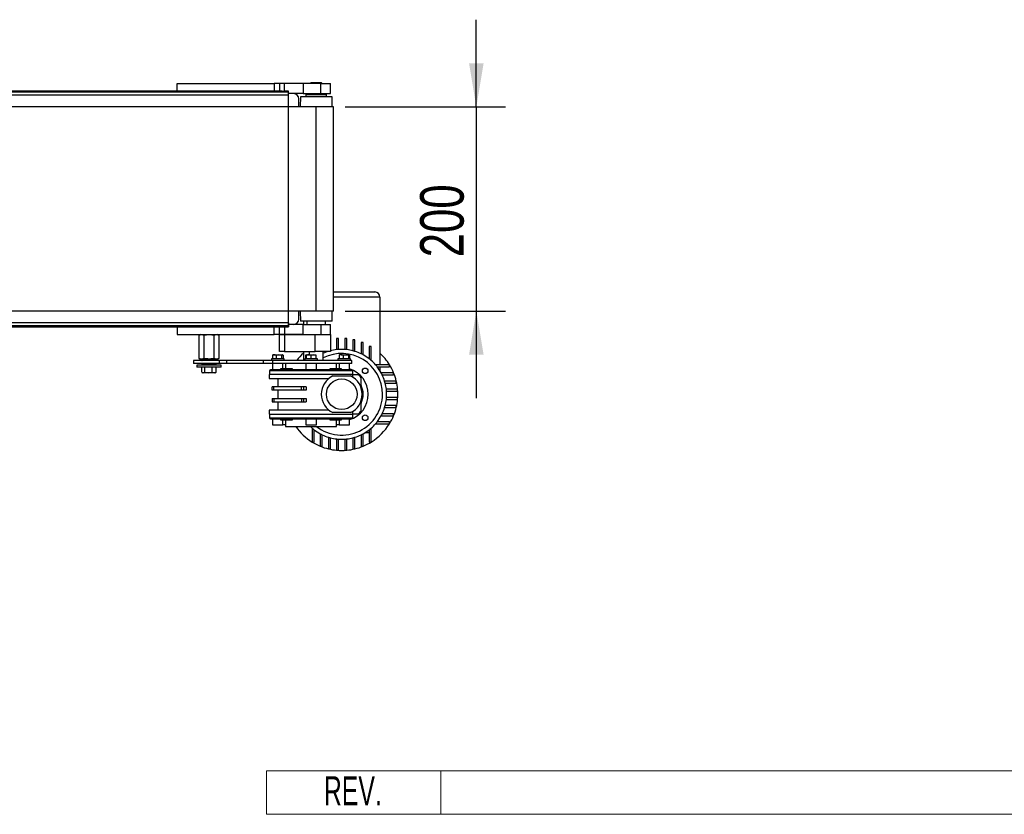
# Model space of a CAD drawing. Header units: millimetres. Extents: x 0 to 420, y 0 to 297.
# Tile 5 of 7: x 198 to 266, y 66 to 121. Entities that reach past the tile are written whole.
import ezdxf
from ezdxf.enums import TextEntityAlignment as Align

# ---------------------------------------------------------------- set-up
doc = ezdxf.new("R2010")
doc.units = ezdxf.units.MM
doc.layers.add('CARTIGLIO', color=140, linetype='Continuous')
doc.layers.add('QUOTE', color=174, linetype='Continuous')
doc.styles.add('SLDTEXTSTYLE0', font='TXT', dxfattribs={"width": 0.638298})
doc.styles.add('SLDTEXTSTYLE3', font='TXT', dxfattribs={"width": 0.75})
doc.dimstyles.new('SLDDIMSTYLE0', dxfattribs={"dimtxt": 3, "dimasz": 3, "dimexe": 0, "dimexo": 0.0625, "dimgap": 0.75, "dimtad": 1, "dimlfac": 14.231976, "dimrnd": 1e-09, "dimzin": 12, "dimdsep": 46, "dimtxsty": 'SLDTEXTSTYLE3', "dimsah": 1, "dimcen": 0.09, "dimadec": 0, "dimazin": 3, "dimtfac": 1, "dimtdec": 3, "dimtmove": 0, "dimatfit": 0, "dimfxl": 0, "dimfrac": 2, "dimtolj": 1, "dimtzin": 12, "dimarcsym": 0})

# ---------------------------------------------------------------- blocks, each defined once
blk = doc.blocks.new('SW_NOTE_0_27')
at = {"layer": 'CARTIGLIO', "color": 0, "insert": (2.34, 2.578), "char_height": 2, "attachment_point": 2, "style": 'SLDTEXTSTYLE0'}
blk.add_mtext('REV.', dxfattribs=at)
blk = doc.blocks.new('Cartiglio ALUSIC')
at = {"color": 161, "linetype": 'Continuous', "lineweight": 18}
for p, q in [((113.971, 150.999), (113.971, 153.999)), ((113.971, 153.999), (313.621, 153.999)), ((125.971, 153.999), (125.971, 150.999)), ((113.971, 150.999), (313.621, 150.999))]:
    blk.add_line(p, q, dxfattribs=at)
at = {"layer": 'CARTIGLIO', "color": 140}
blk.add_blockref('SW_NOTE_0_27', (117.568, 151.037), dxfattribs=at)
at = {"layer": 'CARTIGLIO', "color": 140, "style": 'SLDTEXTSTYLE0', "width": 0.638298}
for tag, height, p in [('AUTOATTR1', 3.5, (223.449, 133.7)), ('AUTOATTR2', 3.5, (221.929, 127.422)), ('AUTOATTR11', 3.5, (222.862, 121.411)), ('AUTOATTR8', 4, (219.244, 110.003)), ('AUTOATTR9', 4, (218.122, 100.423)), ('AUTOATTR0', 4, (249.033, 100.312))]:
    blk.add_attdef(tag, text='', height=height, dxfattribs=at).set_placement(p, align=Align.TOP_CENTER)
at = {"layer": 'CARTIGLIO', "color": 140}
for tag in ['AUTOATTR13', 'AUTOATTR12', 'AUTOATTR10', 'AUTOATTR7', 'AUTOATTR6', 'AUTOATTR5', 'AUTOATTR4', 'AUTOATTR3']:
    blk.add_attdef(tag, (0, 0), '', height=4, dxfattribs=at)
blk = doc.blocks.new('_D_1')
at = {"layer": 'QUOTE'}
for p, q in [((229.612, 114.856), (229.612, 120.856)), ((220.591, 114.856), (231.612, 114.856)), ((229.612, 114.856), (229.612, 100.803)), ((220.591, 100.803), (231.612, 100.803)), ((229.612, 100.803), (229.612, 94.803))]:
    blk.add_line(p, q, dxfattribs=at)
for points in [[(229.612, 114.856), (230.112, 117.856), (229.112, 117.856)], [(229.612, 100.803), (229.112, 97.803), (230.112, 97.803)]]:
    blk.add_solid(points, dxfattribs=at)
at = {"layer": 'QUOTE', "insert": (225.745, 104.504), "char_height": 3, "attachment_point": 1, "rotation": 90, "style": 'SLDTEXTSTYLE3'}
blk.add_mtext('200', dxfattribs=at)

msp = doc.modelspace()

# ---------------------------------------------------------------- linework, layer by layer
at = {"color": 7, "linetype": 'Continuous'}
for p, q in [((58.87983, 115.94495), (216.69347, 115.94495)), ((216.69347, 99.7139), (216.69347, 115.94495)), ((58.87983, 99.7139), (216.69347, 99.7139))]:
    msp.add_line(p, q, dxfattribs=at)
at = {"color": 7, "linetype": 'Continuous', "lineweight": 25}
for p, q in [((216.69347, 115.87469), (58.87983, 115.87469)), ((216.25928, 115.94495), (59.31403, 115.94495)), ((209.03466, 115.94495), (209.03466, 116.47194)), ((209.03466, 116.47194), (215.70977, 116.47194)), ((215.70977, 116.47194), (215.70977, 115.94495)), ((216.06109, 116.47194), (215.70977, 116.47194)), ((216.06109, 116.47194), (216.06109, 115.94495)), ((216.41242, 116.47194), (216.06109, 116.47194)), ((216.25928, 115.94495), (216.41242, 115.94495)), ((216.41242, 115.94495), (216.41242, 116.47194)), ((217.69482, 116.47194), (216.41242, 116.47194)), ((216.69347, 115.94495), (216.41242, 115.94495)), ((216.69347, 115.93554), (216.69347, 115.94495)), ((216.69347, 115.87469), (216.69347, 115.93554)), ((216.69347, 115.6639), (216.69347, 115.87469)), ((217.69482, 116.47194), (217.69482, 115.76929)), ((218.9068, 116.47194), (217.69482, 116.47194)), ((218.23929, 116.5422), (218.16902, 116.47194)), ((218.23929, 116.5422), (218.59061, 116.5422)), ((218.59061, 116.5422), (218.94193, 116.5422)), ((218.9068, 115.76929), (218.9068, 116.47194)), ((218.9068, 116.47194), (219.57431, 116.47194)), ((219.0122, 116.47194), (218.94193, 116.5422)), ((219.57431, 115.76929), (219.57431, 116.47194)), ((216.69347, 115.6639), (58.87983, 115.6639)), ((217.69482, 115.76929), (216.69347, 115.76929)), ((217.39612, 114.85586), (217.39612, 115.41797)), ((217.50151, 115.5585), (217.49513, 114.85586)), ((219.67971, 115.5585), (217.50151, 115.5585)), ((217.69482, 115.76929), (218.9068, 115.76929)), ((217.88797, 115.69903), (217.88797, 115.5585)), ((217.88797, 115.69903), (218.59061, 115.69903)), ((218.06363, 115.76929), (218.06363, 115.69903)), ((218.59061, 115.69903), (219.29325, 115.69903)), ((218.9068, 115.76929), (219.57431, 115.76929)), ((219.11759, 115.69903), (219.11759, 115.76929)), ((219.29325, 115.5585), (219.29325, 115.69903)), ((219.68609, 114.85586), (219.67971, 115.5585)), ((218.59061, 114.85586), (56.9827, 114.85586)), ((218.59061, 100.80299), (218.59061, 114.85586)), ((219.7851, 114.85586), (218.59061, 114.85586)), ((219.7851, 100.80299), (219.7851, 114.85586)), ((219.7851, 102.11694), (222.63081, 102.11694)), ((222.98213, 101.76562), (219.7851, 101.76562)), ((222.98213, 101.76562), (222.98213, 97.11412)), ((218.59061, 100.80299), (56.9827, 100.80299)), ((217.39612, 100.24088), (217.39612, 100.80299)), ((217.49513, 100.80299), (217.50151, 100.10035)), ((219.7851, 100.80299), (218.59061, 100.80299)), ((219.67971, 100.10035), (219.68609, 100.80299)), ((216.69347, 99.99495), (58.87983, 99.99495)), ((216.69347, 99.78416), (58.87983, 99.78416)), ((216.25928, 99.7139), (59.31403, 99.7139)), ((209.03466, 99.7139), (209.03466, 99.18692)), ((215.70977, 99.18692), (215.70977, 99.7139)), ((216.06109, 99.18692), (216.06109, 99.7139)), ((216.25928, 99.7139), (216.41242, 99.7139)), ((216.41242, 99.7139), (216.41242, 99.18692)), ((216.69347, 99.7139), (216.41242, 99.7139)), ((216.69347, 99.99495), (216.69347, 99.78416)), ((217.69482, 99.88956), (216.69347, 99.88956)), ((216.69347, 99.78416), (216.69347, 99.72331)), ((216.69347, 99.72331), (216.69347, 99.7139)), ((219.67971, 100.10035), (217.50151, 100.10035)), ((217.69482, 99.18692), (217.69482, 99.88956)), ((217.69482, 99.88956), (218.9068, 99.88956)), ((217.71231, 100.10035), (217.71231, 99.88956)), ((217.95823, 100.10035), (217.95823, 99.88956)), ((218.9068, 99.88956), (218.9068, 99.18692)), ((218.9068, 99.88956), (219.57431, 99.88956)), ((219.22299, 99.88956), (219.22299, 100.10035)), ((219.57431, 99.18692), (219.57431, 99.88956)), ((209.03466, 99.18692), (215.70977, 99.18692)), ((210.61561, 99.18692), (210.52322, 99.15329)), ((210.52322, 99.15329), (210.69563, 99.18692)), ((210.52322, 99.15329), (210.52322, 97.5342)), ((210.69563, 99.18692), (210.86804, 99.15329)), ((210.86804, 99.15329), (210.86804, 97.5342)), ((211.55768, 99.15329), (211.73009, 99.18692)), ((211.55768, 99.15329), (211.55768, 97.5342)), ((211.73009, 99.18692), (211.9025, 99.15329)), ((211.9025, 99.15329), (211.8101, 99.18692)), ((211.9025, 99.15329), (211.9025, 97.5342)), ((216.06109, 99.18692), (215.70977, 99.18692)), ((216.06109, 98.02755), (216.06109, 99.18692)), ((216.06109, 99.18692), (216.41242, 99.18692)), ((216.41242, 99.18692), (216.06109, 99.18692)), ((216.41242, 99.18692), (216.41242, 98.02755)), ((216.41242, 99.18692), (218.52035, 99.18692)), ((217.69482, 99.18692), (216.41242, 99.18692)), ((218.52035, 98.02755), (218.52035, 99.18692)), ((218.52035, 99.18692), (219.57431, 99.18692)), ((219.57431, 99.18692), (219.57431, 98.02755)), ((219.9959, 98.92499), (219.9959, 98.14806)), ((220.13642, 98.92499), (219.9959, 98.92499)), ((220.13642, 98.16089), (220.13642, 98.92499)), ((220.55801, 98.92499), (220.55801, 98.16089)), ((220.69854, 98.92499), (220.55801, 98.92499)), ((220.69854, 98.14806), (220.69854, 98.92499)), ((221.12012, 98.83149), (221.12012, 98.06991)), ((221.26065, 98.83149), (221.12012, 98.83149)), ((221.26065, 98.03006), (221.26065, 98.83149)), ((221.68224, 98.6482), (221.68224, 97.86498)), ((221.82277, 98.6482), (221.68224, 98.6482)), ((221.82277, 97.79324), (221.82277, 98.6482)), ((222.24435, 98.36014), (222.24435, 97.51757)), ((222.38488, 98.36014), (222.24435, 98.36014)), ((222.38488, 97.40155), (222.38488, 98.36014)), ((215.58889, 97.7704), (215.61392, 97.77813)), ((215.58889, 97.7704), (215.58889, 97.5076)), ((215.6314, 97.78866), (215.61258, 97.7818)), ((215.6314, 97.78866), (215.71321, 97.78866)), ((215.71321, 97.78866), (216.02093, 97.78866)), ((216.02093, 97.78866), (215.83753, 97.7704)), ((215.83753, 97.7704), (215.83753, 97.5076)), ((216.20434, 97.7704), (216.02093, 97.78866)), ((216.02093, 97.78866), (216.26342, 97.78866)), ((216.41242, 98.02755), (216.06109, 98.02755)), ((216.26342, 97.78866), (216.20434, 97.7704)), ((216.20434, 97.7704), (216.20434, 97.5076)), ((216.32251, 97.7704), (216.26342, 97.78866)), ((216.26342, 97.78866), (216.27999, 97.78866)), ((216.29882, 97.7818), (216.27999, 97.78866)), ((216.32251, 97.7704), (216.32251, 97.5076)), ((216.41242, 98.02755), (218.52035, 98.02755)), ((217.71231, 98.02755), (217.71231, 97.39518)), ((217.86705, 97.7704), (217.88494, 97.77473)), ((217.86705, 97.7704), (217.86705, 97.5076)), ((217.91499, 97.78866), (217.88398, 97.77737)), ((217.90879, 97.7704), (217.91518, 97.78866)), ((217.90879, 97.7704), (217.90879, 97.5076)), ((217.91518, 97.78866), (218.06764, 97.78866)), ((218.06764, 97.78866), (218.39175, 97.78866)), ((218.09876, 98.02755), (218.09876, 97.78866)), ((218.39175, 97.78866), (218.2265, 97.7704)), ((218.2265, 97.7704), (218.2265, 97.5076)), ((218.557, 97.7704), (218.39175, 97.78866)), ((218.39175, 97.78866), (218.5634, 97.78866)), ((219.57431, 98.02755), (218.52035, 98.02755)), ((218.5634, 97.78866), (218.557, 97.7704)), ((218.557, 97.7704), (218.557, 97.5076)), ((218.56979, 97.7704), (218.5634, 97.78866)), ((218.5634, 97.78866), (218.56359, 97.78866)), ((218.56979, 97.7704), (218.56979, 97.5076)), ((219.08246, 97.39518), (219.08246, 98.02755)), ((220.16864, 97.7704), (220.20463, 97.78866)), ((220.16864, 97.7704), (220.16864, 97.5076)), ((220.30978, 97.78866), (220.19921, 97.78866)), ((220.30978, 97.78866), (220.62803, 97.78866)), ((220.62803, 97.78866), (220.45092, 97.7704)), ((220.45092, 97.7704), (220.45092, 97.5076)), ((220.80515, 97.7704), (220.62803, 97.78866)), ((220.62803, 97.78866), (220.84113, 97.78866)), ((220.84113, 97.78866), (220.80515, 97.7704)), ((220.80515, 97.7704), (220.80515, 97.5076)), ((220.87711, 97.7704), (220.84113, 97.78866)), ((220.87711, 97.7704), (220.87711, 97.5076)), ((210.15889, 97.39518), (210.15889, 97.18438)), ((211.94428, 97.39518), (210.15889, 97.39518)), ((211.94428, 97.18438), (210.15889, 97.18438)), ((210.36969, 97.07899), (210.36969, 96.93846)), ((212.05603, 97.07899), (210.36969, 97.07899)), ((212.05603, 96.93846), (210.36969, 96.93846)), ((210.52322, 97.5342), (210.61561, 97.50057)), ((210.69563, 97.50057), (210.52322, 97.5342)), ((210.69563, 97.50057), (210.61561, 97.50057)), ((210.86804, 97.5342), (210.69563, 97.50057)), ((211.21286, 97.50057), (210.69563, 97.50057)), ((210.71502, 96.58806), (210.71502, 96.93846)), ((210.73268, 97.48725), (210.72881, 97.41348)), ((210.72881, 97.41348), (210.74796, 97.41348)), ((210.72881, 97.16608), (210.73268, 97.0923)), ((211.69691, 97.16608), (210.72881, 97.16608)), ((210.75168, 97.48725), (210.73268, 97.48725)), ((210.73268, 97.0923), (211.69304, 97.0923)), ((210.76144, 97.39869), (210.74284, 97.39869)), ((210.74284, 97.18087), (211.68287, 97.18087)), ((210.74796, 97.41348), (211.69691, 97.41348)), ((211.69304, 97.48725), (210.75168, 97.48725)), ((211.68287, 97.39869), (210.76144, 97.39869)), ((210.78424, 97.39869), (210.78424, 97.39518)), ((210.78424, 97.18438), (210.78424, 97.18087)), ((210.93101, 96.58806), (210.93101, 96.93846)), ((211.73009, 97.50057), (211.21286, 97.50057)), ((211.42885, 96.58806), (211.42885, 96.93846)), ((211.73009, 97.50057), (211.55768, 97.5342)), ((211.64147, 97.39518), (211.64147, 97.39869)), ((211.64147, 97.18087), (211.64147, 97.18438)), ((211.69691, 97.41348), (211.69304, 97.48725)), ((211.69304, 97.0923), (211.69691, 97.16608)), ((211.71069, 96.58806), (211.71069, 96.93846)), ((211.9025, 97.5342), (211.73009, 97.50057)), ((211.8101, 97.50057), (211.73009, 97.50057)), ((211.8101, 97.50057), (211.9025, 97.5342)), ((211.94428, 97.18438), (211.94428, 97.39518)), ((212.4319, 97.39518), (211.94428, 97.39518)), ((212.4319, 97.18438), (211.94428, 97.18438)), ((212.05603, 96.93846), (212.05603, 97.07899)), ((212.4319, 97.18438), (212.4319, 97.39518)), ((214.96163, 97.39518), (212.4319, 97.39518)), ((214.96163, 97.18438), (212.4319, 97.18438)), ((214.96163, 97.18438), (214.96163, 97.39518)), ((215.61716, 97.39518), (214.96163, 97.39518)), ((215.61716, 97.18438), (214.96163, 97.18438)), ((215.51655, 97.5076), (215.51655, 97.39518)), ((216.3769, 97.5076), (215.51655, 97.5076)), ((215.58681, 97.18438), (215.58681, 96.7628)), ((215.61716, 97.18438), (215.61716, 97.39518)), ((221.04986, 97.39518), (215.61716, 97.39518)), ((221.04986, 97.18438), (215.61716, 97.18438)), ((216.30349, 96.83306), (216.30349, 97.18438)), ((216.39485, 97.5076), (216.3769, 97.5076)), ((216.39485, 97.39518), (216.39485, 97.5076)), ((216.48699, 97.18438), (216.48699, 96.83306)), ((217.80014, 97.5076), (217.80014, 97.39518)), ((218.67844, 97.5076), (217.80014, 97.5076)), ((217.8704, 97.18438), (217.8704, 96.7628)), ((218.60818, 96.7628), (218.60818, 97.18438)), ((218.67844, 97.39518), (218.67844, 97.5076)), ((219.99159, 96.83306), (219.99159, 97.18438)), ((220.08373, 97.5076), (220.08373, 97.39518)), ((220.96203, 97.5076), (220.08373, 97.5076)), ((220.17509, 97.18438), (220.17509, 96.83306)), ((220.89177, 96.7628), (220.89177, 97.18438)), ((220.96203, 97.39518), (220.96203, 97.5076)), ((221.04986, 97.18438), (221.04986, 97.39518)), ((223.6309, 97.11412), (222.67232, 97.11412)), ((222.78833, 96.97359), (223.6309, 96.97359)), ((222.98213, 96.97359), (222.98213, 96.69368)), ((223.6309, 96.97359), (223.6309, 97.11412)), ((210.71502, 96.58806), (210.82301, 96.56371)), ((210.7322, 96.58128), (210.78046, 96.56371)), ((210.82301, 96.56371), (210.78046, 96.56371)), ((210.82301, 96.56371), (210.93101, 96.58806)), ((211.17993, 96.56371), (210.82301, 96.56371)), ((211.56977, 96.56371), (211.17993, 96.56371)), ((211.42885, 96.58806), (211.56977, 96.56371)), ((211.56977, 96.56371), (211.71069, 96.58806)), ((211.64525, 96.56371), (211.56977, 96.56371)), ((211.64525, 96.56371), (211.69351, 96.58128)), ((211.71069, 96.58806), (211.69254, 96.58397)), ((215.35845, 96.44661), (215.35845, 96.16555)), ((221.12012, 96.44661), (215.35845, 96.44661)), ((215.37602, 96.69253), (215.37602, 96.44661)), ((221.10256, 96.69253), (215.37602, 96.69253)), ((216.146, 96.83306), (216.146, 96.7628)), ((216.95404, 96.83306), (216.146, 96.83306)), ((216.95404, 96.7628), (216.95404, 96.83306)), ((219.52454, 96.83306), (219.52454, 96.7628)), ((220.33258, 96.83306), (219.52454, 96.83306)), ((219.73467, 96.34121), (220.95977, 96.34121)), ((220.33258, 96.7628), (220.33258, 96.83306)), ((221.10256, 96.44661), (221.10256, 96.69253)), ((221.12012, 96.2501), (221.12012, 96.44661)), ((223.91897, 96.552), (223.064, 96.552)), ((223.13575, 96.41147), (223.91897, 96.41147)), ((223.91897, 96.41147), (223.91897, 96.552)), ((215.35845, 96.16555), (219.45913, 96.16555)), ((215.56924, 95.36454), (215.56924, 95.58938)), ((215.6734, 95.58938), (215.56924, 95.58938)), ((215.6734, 95.36454), (215.6734, 95.58938)), ((217.58026, 95.58938), (215.6734, 95.58938)), ((215.9557, 96.16555), (215.9557, 95.58938)), ((217.58026, 95.36454), (217.58026, 95.58938)), ((217.70697, 95.58938), (217.58026, 95.58938)), ((217.70697, 95.58938), (217.70697, 95.36454)), ((217.8938, 95.58938), (217.70697, 95.58938)), ((217.8938, 95.58938), (217.8938, 95.36454)), ((224.10225, 95.98989), (223.30083, 95.98989)), ((223.34067, 95.84936), (224.10225, 95.84936)), ((224.10225, 95.84936), (224.10225, 95.98989)), ((215.6734, 95.36454), (215.56924, 95.36454)), ((217.58026, 95.36454), (215.6734, 95.36454)), ((215.9557, 95.36454), (215.9557, 94.78837)), ((217.70697, 95.36454), (217.58026, 95.36454)), ((217.8938, 95.36454), (217.70697, 95.36454)), ((224.19575, 95.42777), (223.41882, 95.42777)), ((223.43165, 95.28725), (224.19575, 95.28725)), ((224.19575, 94.86566), (223.43165, 94.86566)), ((224.19575, 95.28725), (224.19575, 95.42777)), ((224.19575, 94.72513), (224.19575, 94.86566)), ((215.56924, 94.78837), (215.56924, 94.56352)), ((215.56924, 94.78837), (215.6734, 94.78837)), ((215.56924, 94.56352), (215.6734, 94.56352)), ((215.6734, 94.78837), (215.6734, 94.56352)), ((215.6734, 94.78837), (217.58026, 94.78837)), ((215.6734, 94.56352), (217.58026, 94.56352)), ((215.9557, 94.56352), (215.9557, 93.98736)), ((217.58026, 94.78837), (217.58026, 94.56352)), ((217.58026, 94.78837), (217.70697, 94.78837)), ((217.58026, 94.56352), (217.70697, 94.56352)), ((217.70697, 94.78837), (217.70697, 94.56352)), ((217.70697, 94.78837), (217.8938, 94.78837)), ((217.70697, 94.56352), (217.8938, 94.56352)), ((217.8938, 94.78837), (217.8938, 94.56352)), ((224.10225, 94.30355), (223.34067, 94.30355)), ((223.41882, 94.72513), (224.19575, 94.72513)), ((224.10225, 94.16302), (224.10225, 94.30355)), ((215.35845, 93.98736), (215.35845, 93.7063)), ((219.45913, 93.98736), (215.35845, 93.98736)), ((215.35845, 93.7063), (218.23929, 93.7063)), ((215.37602, 93.7063), (215.37602, 93.46037)), ((218.23929, 93.7063), (221.12012, 93.7063)), ((220.95977, 93.8117), (219.73467, 93.8117)), ((221.10256, 93.46037), (221.10256, 93.7063)), ((221.12012, 93.7063), (221.12012, 93.90281)), ((223.064, 93.6009), (223.91897, 93.6009)), ((223.91897, 93.74143), (223.13575, 93.74143)), ((223.30083, 94.16302), (224.10225, 94.16302)), ((223.91897, 93.6009), (223.91897, 93.74143)), ((215.37602, 93.46037), (221.10256, 93.46037)), ((215.58681, 93.39011), (215.58681, 92.96852)), ((215.58681, 92.96852), (216.30349, 92.96852)), ((216.146, 93.39011), (216.146, 93.31985)), ((216.146, 93.31985), (216.95404, 93.31985)), ((216.30349, 92.96852), (216.30349, 93.31985)), ((216.48699, 92.96852), (216.30349, 92.96852)), ((216.48268, 92.96852), (216.48268, 92.86313)), ((216.48268, 92.86313), (219.9959, 92.86313)), ((216.48699, 93.31985), (216.48699, 92.96852)), ((216.95404, 93.31985), (216.95404, 93.39011)), ((217.8704, 93.39011), (217.8704, 92.96852)), ((217.8704, 92.96852), (218.60818, 92.96852)), ((218.60818, 92.96852), (218.60818, 93.39011)), ((219.52454, 93.39011), (219.52454, 93.31985)), ((219.52454, 93.31985), (220.33258, 93.31985)), ((219.99159, 92.96852), (219.99159, 93.31985)), ((220.17509, 92.96852), (219.99159, 92.96852)), ((219.9959, 92.86313), (219.9959, 92.96852)), ((220.17509, 93.31985), (220.17509, 92.96852)), ((220.17509, 92.96852), (220.89177, 92.96852)), ((220.33258, 93.31985), (220.33258, 93.39011)), ((220.89177, 92.96852), (220.89177, 93.39011)), ((222.67232, 93.03879), (223.6309, 93.03879)), ((223.6309, 93.17932), (222.78833, 93.17932)), ((223.6309, 93.03879), (223.6309, 93.17932)), ((218.30955, 92.75135), (218.30955, 91.79277)), ((218.45008, 91.79277), (218.45008, 92.63534)), ((218.87167, 92.35967), (218.87167, 91.5047)), ((219.0122, 91.5047), (219.0122, 92.28792)), ((221.68224, 92.28792), (221.68224, 91.5047)), ((221.82277, 91.5047), (221.82277, 92.35967)), ((221.96444, 92.44154), (222.24435, 92.44154)), ((222.24435, 92.63534), (222.24435, 91.79277)), ((222.38488, 91.79277), (222.38488, 92.75135)), ((218.30955, 91.79277), (218.45008, 91.79277)), ((218.87167, 91.5047), (219.0122, 91.5047)), ((219.43378, 92.12284), (219.43378, 91.32142)), ((219.57431, 91.32142), (219.57431, 92.083)), ((219.9959, 92.00485), (219.9959, 91.22792)), ((220.13642, 91.22792), (220.13642, 91.99202)), ((220.55801, 91.99202), (220.55801, 91.22792)), ((220.69854, 91.22792), (220.69854, 92.00485)), ((221.12012, 92.083), (221.12012, 91.32142)), ((221.26065, 91.32142), (221.26065, 92.12284)), ((221.68224, 91.5047), (221.82277, 91.5047)), ((222.24435, 91.79277), (222.38488, 91.79277)), ((219.43378, 91.32142), (219.57431, 91.32142)), ((219.9959, 91.22792), (220.13642, 91.22792)), ((220.55801, 91.22792), (220.69854, 91.22792)), ((221.12012, 91.32142), (221.26065, 91.32142))]:
    msp.add_line(p, q, dxfattribs=at)
for centre, radius in [((221.96196, 96.6912), 0.19323), ((220.34722, 95.07645), 1.05396), ((221.96196, 93.46171), 0.19323)]:
    msp.add_circle(centre, radius, dxfattribs=at)
for centre, radius, start, end in [((217.04479, 115.41797), 0.35132, 0, 90), ((222.63081, 101.76562), 0.35132, 0, 90), ((217.04479, 100.24088), 0.35132, 270, 0), ((220.34722, 95.07645), 3.86454, 132.9858861, 143.1301024), ((220.34722, 95.07645), 3.09163, 107.1847959, 114.1477399), ((220.34722, 95.07645), 2.81057, 0, 116.743684), ((220.34722, 95.07645), 3.09163, 96.5249788, 104.4775122), ((220.34722, 95.07645), 3.09163, 93.9095635, 96.5249788), ((220.34722, 95.07645), 3.09163, 86.0904365, 93.9095635), ((220.34722, 95.07645), 3.09163, 83.4750212, 86.0904365), ((220.34722, 95.07645), 3.09163, 75.5224878, 83.4750212), ((220.34722, 95.07645), 3.09163, 72.8152041, 75.5224878), ((220.34722, 95.07645), 3.09163, 64.416998, 72.8152041), ((220.34722, 95.07645), 3.09163, 61.4925695, 64.416998), ((220.34722, 95.07645), 3.09163, 52.1470973, 61.4925695), ((220.34722, 95.07645), 3.86454, 31.8213685, 47.0141139), ((210.74284, 97.41274), 0.01405, 177, 270), ((210.74284, 97.16682), 0.01405, 90, 183), ((210.74671, 97.48652), 0.01405, 90, 177), ((210.74671, 97.09304), 0.01405, 183, 270), ((211.67901, 97.48652), 0.01405, 3, 90), ((211.67901, 97.09304), 0.01405, 270, 357), ((211.68287, 97.41274), 0.01405, 270, 3), ((211.68287, 97.16682), 0.01405, 357, 90), ((220.34722, 95.07645), 3.09163, 48.7694228, 52.1470973), ((220.34722, 95.07645), 3.09163, 41.2305772, 48.7694228), ((220.34722, 95.07645), 3.09163, 37.8529027, 41.2305772), ((220.34722, 95.07645), 3.09163, 28.5074305, 37.8529027), ((220.34722, 95.07645), 3.86454, 22.4463506, 31.8213685), ((215.44628, 96.69253), 0.07026, 90, 180), ((220.34722, 95.07645), 1.40529, 115.8419328, 244.1580672), ((220.34722, 95.07645), 1.82687, 0, 72.6578648), ((220.34722, 95.07645), 1.40529, 295.8419328, 64.1580672), ((221.03229, 96.69253), 0.07026, 0, 90), ((220.34722, 95.07645), 1.75661, 40.5358021, 49.4641979), ((220.34722, 95.07645), 3.09163, 25.583002, 28.5074305), ((220.34722, 95.07645), 3.09163, 17.1847959, 25.583002), ((220.34722, 95.07645), 3.86454, 13.6720181, 22.4463506), ((220.34722, 95.07645), 1.47555, 334.7912347, 25.2087653), ((220.34722, 95.07645), 3.09163, 14.4775122, 17.1847959), ((220.34722, 95.07645), 3.09163, 6.5249788, 14.4775122), ((220.34722, 95.07645), 3.86454, 5.2159086, 13.6720181), ((220.34722, 95.07645), 2.81057, 231.9524925, 0), ((220.34722, 95.07645), 1.82687, 287.3421352, 0), ((220.34722, 95.07645), 3.09163, 3.9095635, 6.5249788), ((220.34722, 95.07645), 3.09163, 353.4750212, 356.0904365), ((220.34722, 95.07645), 3.09163, 356.0904365, 3.9095635), ((220.34722, 95.07645), 3.86454, 354.7840914, 5.2159086), ((220.34722, 95.07645), 3.09163, 342.8152041, 345.5224878), ((220.34722, 95.07645), 3.09163, 345.5224878, 353.4750212), ((220.34722, 95.07645), 3.86454, 346.3279819, 354.7840914), ((220.34722, 95.07645), 1.75661, 310.5358021, 319.4641979), ((220.34722, 95.07645), 3.09163, 322.1470973, 331.4925695), ((220.34722, 95.07645), 3.09163, 331.4925695, 334.416998), ((220.34722, 95.07645), 3.09163, 334.416998, 342.8152041), ((220.34722, 95.07645), 3.86454, 328.1786315, 337.5536494), ((220.34722, 95.07645), 3.86454, 337.5536494, 346.3279819), ((215.44628, 93.46037), 0.07026, 180, 270), ((220.34722, 95.07645), 3.86454, 214.9406266, 238.1786315), ((220.34722, 95.07645), 3.09163, 225.7177521, 228.7694228), ((221.03229, 93.46037), 0.07026, 270, 0), ((220.34722, 95.07645), 3.09163, 311.2305772, 318.7694228), ((220.34722, 95.07645), 3.86454, 301.8213685, 328.1786315), ((220.34722, 95.07645), 3.09163, 318.7694228, 322.1470973), ((220.34722, 95.07645), 3.09163, 228.7694228, 232.1470973), ((220.34722, 95.07645), 3.09163, 232.1470973, 241.4925695), ((220.34722, 95.07645), 3.09163, 241.4925695, 244.416998), ((220.34722, 95.07645), 3.09163, 244.416998, 252.8152041), ((220.34722, 95.07645), 3.09163, 287.1847959, 295.583002), ((220.34722, 95.07645), 3.09163, 295.583002, 298.5074305), ((220.34722, 95.07645), 3.09163, 298.5074305, 307.8529027), ((220.34722, 95.07645), 3.09163, 307.8529027, 311.2305772), ((220.34722, 95.07645), 3.86454, 238.1786315, 247.5536494), ((220.34722, 95.07645), 3.86454, 247.5536494, 256.3279819), ((220.34722, 95.07645), 3.09163, 252.8152041, 255.5224878), ((220.34722, 95.07645), 3.09163, 255.5224878, 263.4750212), ((220.34722, 95.07645), 3.09163, 263.4750212, 266.0904365), ((220.34722, 95.07645), 3.09163, 266.0904365, 273.9095635), ((220.34722, 95.07645), 3.09163, 273.9095635, 276.5249788), ((220.34722, 95.07645), 3.09163, 276.5249788, 284.4775122), ((220.34722, 95.07645), 3.09163, 284.4775122, 287.1847959), ((220.34722, 95.07645), 3.86454, 283.6720181, 292.4463506), ((220.34722, 95.07645), 3.86454, 292.4463506, 301.8213685), ((220.34722, 95.07645), 3.86454, 256.3279819, 264.7840914), ((220.34722, 95.07645), 3.86454, 264.7840914, 275.2159086), ((220.34722, 95.07645), 3.86454, 275.2159086, 283.6720181)]:
    msp.add_arc(centre, radius, start, end, dxfattribs=at)
for points, knots in [([(210.86804, 99.15329), (210.87287, 99.15416), (210.98653, 99.17472), (211.10215, 99.18095), (211.21286, 99.18692)], [0, 0, 0, 0, 0.04250423, 1, 1, 1, 1]), ([(211.21286, 99.18692), (211.30243, 99.18295), (211.41811, 99.17784), (211.53198, 99.15781), (211.55768, 99.15329)], [0, 0, 0, 0, 0.77428869, 1, 1, 1, 1]), ([(215.71321, 97.78866), (215.6801, 97.7864), (215.6384, 97.78355), (215.59735, 97.77264), (215.58889, 97.7704)], [0, 0, 0, 0, 0.79381431, 1, 1, 1, 1]), ([(215.83753, 97.7704), (215.83536, 97.77099), (215.79437, 97.78214), (215.75269, 97.78548), (215.71321, 97.78866)], [0, 0, 0, 0, 0.0529743, 1, 1, 1, 1]), ([(217.89819, 97.77794), (217.89535, 97.77762), (217.88488, 97.77642), (217.87457, 97.77293), (217.86705, 97.7704)], [0, 0, 0, 0, 0.27087357, 1, 1, 1, 1]), ([(218.06764, 97.78866), (218.02534, 97.7864), (217.97205, 97.78355), (217.9196, 97.77264), (217.90879, 97.7704)], [0, 0, 0, 0, 0.79381431, 1, 1, 1, 1]), ([(218.2265, 97.7704), (218.22373, 97.77099), (218.17136, 97.78214), (218.11809, 97.78548), (218.06764, 97.78866)], [0, 0, 0, 0, 0.0529743, 1, 1, 1, 1]), ([(220.30978, 97.78866), (220.2722, 97.7864), (220.22485, 97.78355), (220.17825, 97.77264), (220.16864, 97.7704)], [0, 0, 0, 0, 0.79381431, 1, 1, 1, 1]), ([(220.45092, 97.7704), (220.44845, 97.77099), (220.40192, 97.78214), (220.3546, 97.78548), (220.30978, 97.78866)], [0, 0, 0, 0, 0.0529743, 1, 1, 1, 1]), ([(211.21286, 97.50057), (211.10215, 97.50653), (210.98653, 97.51276), (210.87287, 97.53333), (210.86804, 97.5342)], [0, 0, 0, 0, 0.95749577, 1, 1, 1, 1]), ([(211.55768, 97.5342), (211.53198, 97.52968), (211.41811, 97.50965), (211.30243, 97.50453), (211.21286, 97.50057)], [0, 0, 0, 0, 0.22571131, 1, 1, 1, 1]), ([(210.93101, 96.58806), (210.94795, 96.58506), (211.03014, 96.57052), (211.11364, 96.56672), (211.17993, 96.56371)], [0, 0, 0, 0, 0.20618569, 1, 1, 1, 1]), ([(211.17993, 96.56371), (211.25897, 96.56794), (211.34244, 96.57241), (211.4245, 96.58727), (211.42885, 96.58806)], [0, 0, 0, 0, 0.9470257, 1, 1, 1, 1]), ([(216.26433, 96.7628), (216.18143, 96.7628), (216.01555, 96.7628), (215.81396, 96.7628), (215.65126, 96.7628), (215.5343, 96.7628), (215.46008, 96.7628), (215.45088, 96.7628), (215.44628, 96.7628)], [0, 0, 0, 0, 0.16661842, 0.33340123, 0.49999998, 0.66661412, 0.83340089, 1, 1, 1, 1]), ([(220.21424, 96.7628), (220.12484, 96.7628), (219.94595, 96.7628), (219.63938, 96.7628), (219.31127, 96.7628), (218.96421, 96.7628), (218.60489, 96.7628), (218.23928, 96.7628), (217.87366, 96.7628), (217.51434, 96.7628), (217.16728, 96.7628), (216.83918, 96.7628), (216.53262, 96.7628), (216.35373, 96.7628), (216.26433, 96.7628)], [0, 0, 0, 0, 0.08330903, 0.16670044, 0.25, 0.33330725, 0.41670064, 0.50000002, 0.58330727, 0.66670065, 0.75000003, 0.83330728, 0.91669474, 1, 1, 1, 1]), ([(221.03229, 96.7628), (221.0277, 96.7628), (221.0185, 96.7628), (220.94427, 96.7628), (220.8273, 96.7628), (220.66461, 96.7628), (220.46301, 96.7628), (220.29714, 96.7628), (220.21424, 96.7628)], [0, 0, 0, 0, 0.1666145, 0.33340129, 0.50000005, 0.66661455, 0.83338947, 1, 1, 1, 1]), ([(221.48888, 96.41147), (221.37058, 96.41147), (221.251, 96.41147), (221.12153, 96.41147), (221.12012, 96.41147)], [0, 0, 0, 0, 0.98917197, 1, 1, 1, 1]), ([(221.68224, 95.70492), (221.68224, 95.79309), (221.68224, 95.97018), (221.68224, 96.13524), (221.68224, 96.21811)], [0, 0, 0, 0, 0.49788857, 1, 1, 1, 1]), ([(221.68224, 93.93479), (221.68224, 94.01705), (221.68224, 94.18209), (221.68224, 94.35917), (221.68224, 94.44799)], [0, 0, 0, 0, 0.49838846, 1, 1, 1, 1]), ([(221.12012, 93.74143), (221.20457, 93.74143), (221.33059, 93.74143), (221.44961, 93.74143), (221.48888, 93.74143)], [0, 0, 0, 0, 0.67004943, 1, 1, 1, 1]), ([(215.44628, 93.39011), (215.44916, 93.39011), (215.4549, 93.39011), (215.50091, 93.39011), (215.57284, 93.39011), (215.68144, 93.39011), (215.83344, 93.39011), (216.0307, 93.39011), (216.18749, 93.39011), (216.26433, 93.39011)], [0, 0, 0, 0, 0.13174335, 0.26278596, 0.39244922, 0.52009696, 0.6857693, 0.84597725, 1, 1, 1, 1]), ([(216.26433, 93.39011), (216.34678, 93.39011), (216.51496, 93.39011), (216.80661, 93.39011), (217.102, 93.39011), (217.39203, 93.39011), (217.66696, 93.39011), (217.95083, 93.39011), (218.23929, 93.39011), (218.52774, 93.39011), (218.81162, 93.39011), (219.08655, 93.39011), (219.37659, 93.39011), (219.67198, 93.39011), (219.96363, 93.39011), (220.13181, 93.39011), (220.21424, 93.39011)], [0, 0, 0, 0, 0.0770186, 0.15712279, 0.23995153, 0.3037754, 0.36860702, 0.43412833, 0.5, 0.56587168, 0.63139298, 0.69622461, 0.76004848, 0.84288465, 0.92298862, 1, 1, 1, 1]), ([(220.21424, 93.39011), (220.2911, 93.39011), (220.44789, 93.39011), (220.64515, 93.39011), (220.79714, 93.39011), (220.90574, 93.39011), (220.97767, 93.39011), (221.02367, 93.39011), (221.02942, 93.39011), (221.03229, 93.39011)], [0, 0, 0, 0, 0.15403719, 0.31424557, 0.47990305, 0.60755079, 0.73721404, 0.86825665, 1, 1, 1, 1])]:
    msp.add_open_spline(points, degree=3, knots=knots, dxfattribs=at)

# ---------------------------------------------------------------- block references
at = {"layer": 'CARTIGLIO'}
msp.add_blockref('Cartiglio ALUSIC', (101.2063, -84.82804), dxfattribs=at)

# ---------------------------------------------------------------- dimensions: what is measured, and where the dimension line sits
at = {"layer": 'QUOTE'}
dim = msp.add_linear_dim(base=(227.23121, 100.80299), p1=(218.59061, 114.85586), p2=(218.59061, 100.80299), angle=90, dimstyle='SLDDIMSTYLE0', dxfattribs=at)
dim.commit()
dim.dimension.update_dxf_attribs({"geometry": '_D_1', "text_midpoint": (227.23121, 107.82943), "dimtype": 160})

doc.saveas('drawing.dxf')
